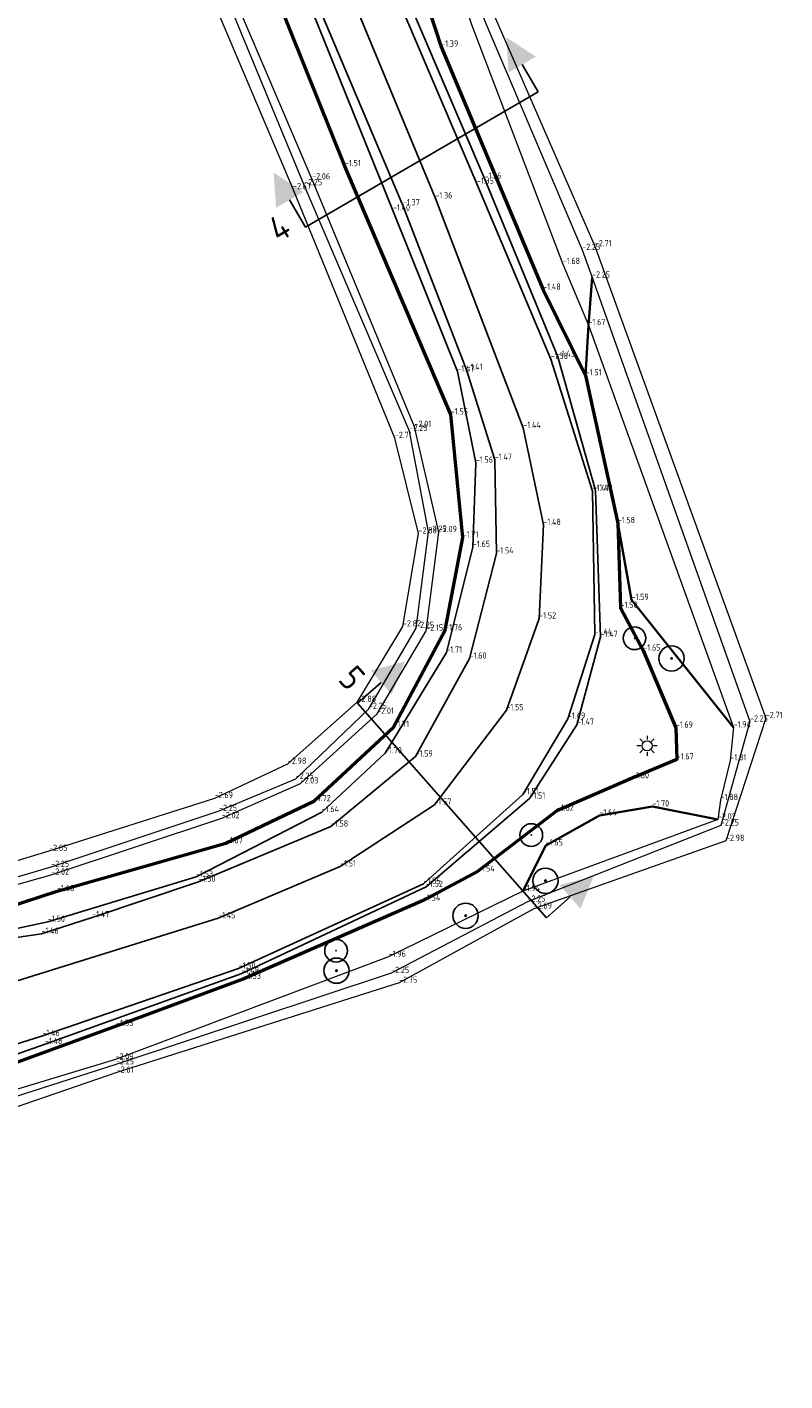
# Model space of a CAD drawing. Header units: metres. Extents: x 113356 to 113455, y 444419 to 444528.
# Tile 4 of 9: x 113425 to 113455, y 444421 to 444474. Entities that reach past the tile are written whole.
import ezdxf
from ezdxf.enums import TextEntityAlignment as Align

# ---------------------------------------------------------------- set-up
doc = ezdxf.new("R2010")
doc.units = ezdxf.units.M
doc.header["$LTSCALE"] = 0.25
doc.layers.get('0').update_dxf_attribs({"linetype": 'CONTINUOUS'})
for name, color, linetype, lineweight in [('B-WE-GR-BOOM-S', 90, 'CONTINUOUS', 25), ('B-WE-GW-GRONDWERKLIJN_KRUIN-G', 90, 'CONTINUOUS', 50), ('B-WE-GW-WATERGANG_BODEM-G', 40, 'CONTINUOUS', 18), ('B-WE-GW-WATERGANG_INSTEEK-G', 62, 'CONTINUOUS', 18), ('B-WE-IE-MEUBILAIR_WEGMEUBILAIR_LICHTMAST-S', 7, 'CONTINUOUS', 25), ('B-WE-WH-WATERLIJN-G', 150, 'CONTINUOUS', 18), ('N-WE-GR-BEPLANTING_CULTUUR-G', 90, 'CONTINUOUS', 35), ('X-XX-AL-HOOGTELABEL-T', 7, 'CONTINUOUS', 25)]:
    doc.layers.add(name, color=color, linetype=linetype, lineweight=lineweight)
for name, color, linetype in [('B-WE-GW-MAAIVELDLIJN-G', 9, 'CONTINUOUS'), ('B-WE-IE-MEUBILAIR_WEGMEUBILAIR_VERKEERSBORD-S', 200, 'CONTINUOUS'), ('B-WE-VH-KANTVERHARDING_ASFALTVERHARDING-G', 13, 'CONTINUOUS'), ('B-WE-VH-VERHARDING_HALFVERHARDING-G', 13, 'CONTINUOUS'), ('PROFIELEN', 7, 'CONTINUOUS'), ('PRONIVO', 7, 'CONTINUOUS')]:
    doc.layers.add(name, color=color, linetype=linetype)
doc.styles.add('ISO', font='isocp.shx')
doc.styles.get("Standard").update_dxf_attribs({"font": 'isocp.shx'})

# ---------------------------------------------------------------- blocks, each defined once
blk = doc.blocks.new('RONDJE', base_point=(5, 0))
blk.add_circle((5, 0), 0.45)
blk.add_point((5, 0))
blk = doc.blocks.new('RONDJEPUNT', base_point=(5, 0))
blk.add_point((5, 0))
blk.add_blockref('RONDJE', (5, 0))
blk = doc.blocks.new('PROFPIJLB')
at = {"layer": 'PRONIVO', "linetype": 'Continuous'}
blk.add_line((0, 1.25), (0, 0), dxfattribs=at)
blk.add_solid([(0.625, 1.25), (-0.625, 1.25), (0, 2.5)], dxfattribs=at)
at = {"linetype": 'Continuous', "style": 'ISO'}
blk.add_attdef('DWPNR', text='', height=0.9, dxfattribs=at).set_placement((-1.25, 0), align=Align.RIGHT)
blk = doc.blocks.new('PROFPIJLE')
at = {"layer": 'PRONIVO', "linetype": 'Continuous'}
blk.add_line((0, 1.25), (0, 0), dxfattribs=at)
blk.add_solid([(0.625, 1.25), (-0.625, 1.25), (0, 2.5)], dxfattribs=at)
blk = doc.blocks.new('SKL-ET_OV_LICHTMAST-SO')
at = {"color": 0, "linetype": 'ByBlock', "lineweight": 18}
for points in [[(-1.25, 0), (-2, 0)], [(-1.41, 1.41), (-0.88, 0.88)], [(0, 2), (0, 1.25)], [(0.88, 0.88), (1.41, 1.41)], [(2, 0), (1.25, 0)], [(-1.41, -1.41), (-0.88, -0.88)], [(0, -1.25), (0, -2)], [(0.88, -0.88), (1.41, -1.41)]]:
    blk.add_lwpolyline(points, dxfattribs=at)
blk.add_circle((0, 0), 1, dxfattribs=at)
blk = doc.blocks.new('SGR-BOOM_01')
at = {"ltscale": 0.1}
h = blk.add_hatch(color=256, dxfattribs=at)
edge = h.paths.add_edge_path()
edge.add_arc((0, 0), 0.15, 0, 360)
for radius in [2.5, 0.045]:
    blk.add_circle((0, 0), radius)
blk.add_circle((0, 0), 0.15, dxfattribs=at)

msp = doc.modelspace()

# ---------------------------------------------------------------- linework, layer by layer
at = {"layer": 'B-WE-GW-GRONDWERKLIJN_KRUIN-G'}
for points in [[(113396.671, 444429.583, -1.36), (113400.766, 444431.493, -1.427), (113406.665, 444433.991, -1.375), (113414.302, 444436.609, -1.46), (113420.141, 444438.328, -1.552), (113425.969, 444440.234, -1.676), (113432.647, 444442.13, -1.675), (113436.135, 444443.797, -1.722), (113439.28, 444446.734, -1.711), (113441.332, 444450.563, -1.757), (113442.023, 444454.233, -1.709), (113441.554, 444459.11, -1.554), (113437.362, 444468.94, -1.514), (113433.057, 444479.659, -1.448), (113432.311, 444481.66, -1.449), (113430.636, 444484.782, -1.429), (113427.726, 444489.758, -1.452), (113425.211, 444496.102, -1.331), (113422.49, 444502.921, -1.384), (113420.986, 444508.447, -1.346), (113418.941, 444513.788, -1.458), (113415.82, 444522.08, -1.436)], [(113437.613, 444497.219, -1.556), (113433.96, 444495.633, -1.421), (113433.608, 444494.209, -1.38), (113437.223, 444485.734, -1.478), (113441.172, 444473.673, -1.392), (113445.211, 444464.05, -1.481), (113446.889, 444460.657, -1.514), (113448.159, 444454.806, -1.577), (113448.273, 444451.451, -1.497), (113449.171, 444449.758, -1.648), (113450.454, 444446.706, -1.689), (113450.491, 444445.451, -1.671), (113448.728, 444444.704, -1.602), (113445.753, 444443.419, -1.619), (113442.605, 444441.015, -1.537), (113440.454, 444439.864, -1.536), (113433.362, 444436.758, -1.531), (113428.309, 444434.892, -1.528), (113416.363, 444430.532, -1.565), (113414.827, 444429.946, -1.51), (113414.123, 444428.785, -1.596), (113414.132, 444427.221, -1.615), (113415.279, 444425.846, -1.64), (113416.602, 444426.404, -1.528)]]:
    msp.add_polyline3d(points, dxfattribs=at)
at = {"layer": 'B-WE-GW-MAAIVELDLIJN-G'}
msp.add_polyline3d([(113417.794, 444523.035, -1.253), (113421.55, 444513.665, -1.213), (113426.599, 444501.902, -1.121), (113431.031, 444490.68, -1.173), (113436.161, 444479.229, -1.303), (113440.942, 444467.662, -1.359), (113444.422, 444458.576, -1.435), (113445.216, 444454.735, -1.48), (113445.053, 444451.03, -1.524), (113443.751, 444447.399, -1.546), (113440.901, 444443.655, -1.567), (113437.172, 444441.216, -1.511), (113432.343, 444439.16, -1.454), (113422.761, 444436.189, -1.381), (113411.993, 444432.401, -1.247), (113401.556, 444428.971, -1.145), (113397.472, 444427.564, -1.18)], dxfattribs=at)
at = {"layer": 'B-WE-GW-WATERGANG_BODEM-G'}
for points in [[(113395.763, 444431.531, -2.846), (113399.938, 444433.07, -2.741), (113406.189, 444435.458, -2.706), (113413.352, 444438.103, -2.714), (113425.653, 444441.826, -2.854), (113432.208, 444443.919, -2.688), (113435.103, 444445.275, -2.98), (113437.864, 444447.727, -2.883), (113439.659, 444450.716, -2.817), (113440.273, 444454.397, -2.885), (113439.337, 444458.177, -2.707), (113435.308, 444468.028, -2.674), (113430.81, 444478.652, -2.883), (113426.101, 444488.769, -2.848), (113420.403, 444501.792, -3.083), (113416.424, 444512.778, -3.057), (113413.306, 444520.603, -3.036)], [(113436.311, 444493.667, -2.65), (113439.161, 444486.577, -2.745), (113443.316, 444474.794, -2.637), (113447.25, 444465.769, -2.714), (113454.016, 444447.087, -2.707), (113452.443, 444442.224, -2.977), (113444.833, 444439.541, -2.686), (113439.508, 444436.606, -2.745), (113428.328, 444433.049, -2.606), (113416.939, 444429.129, -2.76), (113415.919, 444428.11, -2.61), (113416.193, 444427.798, -2.494)]]:
    msp.add_polyline3d(points, dxfattribs=at)
at = {"layer": 'B-WE-GW-WATERGANG_INSTEEK-G'}
for points in [[(113395.981, 444430.956, -2.222), (113400.324, 444432.393, -1.942), (113406.3, 444434.722, -1.864), (113413.649, 444437.476, -1.928), (113425.741, 444440.887, -2.021), (113432.493, 444443.123, -2.022), (113435.602, 444444.5, -2.028), (113438.641, 444447.259, -2.005), (113440.582, 444450.547, -2.146), (113441.079, 444454.452, -2.087), (113440.113, 444458.616, -2.012), (113436.064, 444468.42, -2.062), (113431.561, 444478.963, -2.046), (113426.683, 444489.152, -2.17), (113421.384, 444502.362, -1.922), (113417.327, 444513.244, -2.101), (113414.133, 444521.052, -2.149)], [(113437.796, 444494.495, -2.123), (113437.647, 444494.667, -2.131), (113436.145, 444494.696, -2.056), (113435.417, 444494.234, -1.957), (113438.613, 444486.143, -2.083), (113442.373, 444474.545, -1.845), (113445.982, 444465.068, -1.677), (113446.997, 444462.645, -1.671), (113452.746, 444446.712, -1.938), (113452.613, 444445.412, -1.805), (113452.229, 444443.84, -1.882), (113452.125, 444443.072, -2.022), (113444.4, 444440.232, -1.944), (113439.092, 444437.633, -1.957), (113428.278, 444433.567, -2.091), (113416.598, 444430.037, -1.894), (113415.059, 444428.228, -2.096), (113414.991, 444427.618, -1.997), (113415.404, 444427.059, -2.06), (113416.289, 444427.27, -2.02)]]:
    msp.add_polyline3d(points, dxfattribs=at)
at = {"layer": 'B-WE-VH-KANTVERHARDING_ASFALTVERHARDING-G'}
for points in [[(113419.198, 444523.396, -1.298), (113423.685, 444512.735, -1.245), (113425.185, 444509.408, -1.201), (113427.255, 444506.426, -1.21), (113431.121, 444497.422, -1.175), (113433.824, 444490.903, -1.218), (113434.684, 444488.686, -1.25), (113434.96, 444486.957, -1.265), (113435.246, 444485.678, -1.276), (113438.462, 444477.901, -1.297), (113442.584, 444468.242, -1.345), (113445.511, 444461.303, -1.377), (113447.164, 444456.077, -1.406), (113447.252, 444450.392, -1.441), (113446.187, 444447.061, -1.49), (113444.401, 444444.067, -1.511), (113440.471, 444440.524, -1.555), (113433.155, 444437.168, -1.498), (113425.389, 444434.507, -1.465), (113415.039, 444431.216, -1.347), (113406.13, 444427.991, -1.214), (113404.61, 444427.641, -1.214), (113401.256, 444426.845, -1.194), (113398.204, 444425.82, -1.208)], [(113396.953, 444428.966, -1.258), (113399.351, 444429.749, -1.225), (113402.831, 444431.411, -1.228), (113405.079, 444432.548, -1.259), (113414.078, 444435.562, -1.353), (113420.97, 444437.851, -1.472), (113423.357, 444438.26, -1.488), (113425.348, 444438.547, -1.464), (113427.358, 444439.198, -1.471), (113431.572, 444440.609, -1.501), (113436.804, 444442.792, -1.585), (113440.158, 444445.562, -1.593), (113442.297, 444449.442, -1.596), (113443.354, 444453.606, -1.542), (113443.291, 444457.314, -1.471), (113442.175, 444460.878, -1.414), (113439.658, 444467.39, -1.368), (113434.955, 444478.5, -1.339)]]:
    msp.add_polyline3d(points, dxfattribs=at)
at = {"layer": 'B-WE-VH-VERHARDING_HALFVERHARDING-G'}
for points in [[(113396.931, 444429.087, -1.258), (113398.777, 444429.815, -1.26), (113402.927, 444431.931, -1.266), (113407.538, 444433.889, -1.33), (113414.712, 444436.29, -1.413), (113421.119, 444438.055, -1.49), (113425.609, 444439.02, -1.504), (113431.47, 444440.796, -1.533), (113436.441, 444443.363, -1.645), (113438.95, 444445.695, -1.7), (113441.376, 444449.682, -1.708), (113442.425, 444453.86, -1.654), (113442.539, 444457.198, -1.559), (113441.811, 444460.805, -1.472), (113439.263, 444467.181, -1.401), (113434.765, 444478.334, -1.352)], [(113398.357, 444425.419, -1.243), (113402.288, 444426.501, -1.204), (113406.345, 444427.533, -1.256), (113408.261, 444427.268, -1.362), (113410.432, 444425.878, -1.394), (113411.974, 444423.811, -1.334), (113413.967, 444420.843, -1.413), (113417.354, 444423.178, -1.401), (113415.626, 444424.061, -1.437), (113413.844, 444426.376, -1.39), (113413.462, 444428.093, -1.441), (113413.95, 444429.565, -1.434), (113414.662, 444430.231, -1.422), (113415.53, 444430.661, -1.411), (113425.491, 444434.18, -1.476), (113433.275, 444436.975, -1.48), (113440.571, 444440.402, -1.516), (113444.666, 444443.9, -1.514), (113446.541, 444446.826, -1.471), (113447.476, 444450.304, -1.471), (113447.275, 444456.096, -1.422), (113445.783, 444461.395, -1.426), (113442.883, 444468.448, -1.362), (113438.75, 444478.123, -1.315)]]:
    msp.add_polyline3d(points, dxfattribs=at)
at = {"layer": 'B-WE-WH-WATERLIJN-G'}
for points in [[(113395.872, 444431.101, -2.25), (113400.187, 444432.584, -2.25), (113406.309, 444435.029, -2.25), (113413.542, 444437.594, -2.25), (113425.735, 444441.196, -2.25), (113432.381, 444443.412, -2.25), (113435.416, 444444.682, -2.25), (113438.311, 444447.453, -2.25), (113440.178, 444450.655, -2.25), (113440.674, 444454.464, -2.25), (113439.918, 444458.455, -2.25), (113435.75, 444468.185, -2.25), (113431.332, 444478.905, -2.25), (113426.543, 444488.921, -2.25), (113420.938, 444502.011, -2.25), (113416.89, 444513.086, -2.25), (113413.822, 444520.82, -2.25)], [(113436.268, 444494.312, -2.25), (113435.96, 444494.136, -2.25), (113438.846, 444486.253, -2.25), (113442.902, 444474.689, -2.25), (113446.753, 444465.623, -2.25), (113447.141, 444464.531, -2.25), (113453.391, 444446.948, -2.25), (113452.239, 444442.833, -2.25), (113444.587, 444439.819, -2.25), (113439.193, 444436.994, -2.25), (113428.299, 444433.377, -2.25), (113416.797, 444429.674, -2.25), (113415.595, 444428.376, -2.25), (113415.606, 444427.858, -2.25), (113416.021, 444427.543, -2.25)]]:
    msp.add_polyline3d(points, dxfattribs=at)
at = {"layer": 'N-WE-GR-BEPLANTING_CULTUUR-G', "linetype": 'Continuous'}
for points in [[(113447.141, 444464.531, -2.25), (113446.997, 444462.645, -1.671), (113446.889, 444460.657, -1.514)], [(113448.159, 444454.806, -1.577), (113448.705, 444451.766, -1.592), (113452.746, 444446.712, -1.938)], [(113452.125, 444443.072, -2.022), (113449.53, 444443.589, -1.703), (113447.436, 444443.23, -1.637), (113445.308, 444442.046, -1.654), (113444.4, 444440.232, -1.944)]]:
    msp.add_polyline3d(points, dxfattribs=at)
at = {"layer": 'PROFIELEN'}
for p, q in [((113435.802, 444466.525, -2.712), (113445.007, 444471.883, -2.811)), ((113437.861, 444447.676, -2.765), (113445.333, 444439.181, -2.739))]:
    msp.add_line(p, q, dxfattribs=at)

# ---------------------------------------------------------------- block references
at = {"layer": 'B-WE-GR-BOOM-S', "linetype": 'Continuous', "xscale": 0.2, "yscale": 0.2, "zscale": 0.2}
for p in [(113450.288, 444449.45, -1.72), (113445.298, 444440.648, -2.029), (113442.138, 444439.263, -1.793), (113437.028, 444437.088, -1.701)]:
    msp.add_blockref('SGR-BOOM_01', p, dxfattribs=at)
at = {"layer": 'B-WE-IE-MEUBILAIR_WEGMEUBILAIR_LICHTMAST-S', "linetype": 'Continuous', "xscale": 0.2, "yscale": 0.2, "zscale": 0.2}
msp.add_blockref('SKL-ET_OV_LICHTMAST-SO', (113449.32, 444445.991, -1.618), dxfattribs=at)
at = {"layer": 'B-WE-IE-MEUBILAIR_WEGMEUBILAIR_VERKEERSBORD-S', "linetype": 'Continuous'}
for p in [(113448.822, 444450.251, -1.611), (113444.735, 444442.454, -1.63), (113437.013, 444437.876, -1.599)]:
    msp.add_blockref('RONDJEPUNT', p, dxfattribs=at)
at = {"layer": 'PROFIELEN'}
for name, p, rotation in [('PROFPIJLE', (113445.007, 444471.883), 30.20125299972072), ('PROFPIJLB', (113435.802, 444466.525), 30.20125299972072), ('PROFPIJLB', (113437.861, 444447.676), 311.3333298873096), ('PROFPIJLE', (113445.333, 444439.181), 311.3333298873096)]:
    msp.add_blockref(name, p, dxfattribs=dict(at, rotation=rotation))

# ---------------------------------------------------------------- texts
at = {"layer": 'PROFIELEN', "linetype": 'Continuous', "style": 'ISO'}
for s, rotation, p in [('4 ', 390.2013, (113435.802, 444466.525, -2.712)), ('5 ', 311.3333, (113437.861, 444447.676, -2.765))]:
    msp.add_text(s, height=1, rotation=rotation, dxfattribs=at).set_placement(p, align=Align.RIGHT)
at = {"layer": 'X-XX-AL-HOOGTELABEL-T', "linetype": 'Continuous'}
for s, p in [('-1.39', (113441.172, 444473.673, -1.392)), ('-1.51', (113437.362, 444468.94, -1.514)), ('-2.06', (113436.064, 444468.42, -2.062)), ('-1.36', (113442.883, 444468.448, -1.362)), ('-2.67', (113435.308, 444468.028, -2.674)), ('-2.25', (113435.75, 444468.185, -2.25)), ('-1.35', (113442.584, 444468.242, -1.345)), ('-1.37', (113439.658, 444467.39, -1.368)), ('-1.36', (113440.942, 444467.662, -1.359)), ('-1.40', (113439.263, 444467.181, -1.401)), ('-2.71', (113447.25, 444465.769, -2.714)), ('-2.25', (113446.753, 444465.623, -2.25)), ('-1.68', (113445.982, 444465.068, -1.677)), ('-2.25', (113447.141, 444464.53, -2.25)), ('-2.25', (113447.141, 444464.53, -2.25)), ('-1.48', (113445.211, 444464.05, -1.481)), ('-1.67', (113446.997, 444462.645, -1.671)), ('-1.67', (113446.997, 444462.645, -1.671)), ('-1.41', (113442.175, 444460.878, -1.414)), ('-1.38', (113445.511, 444461.303, -1.377)), ('-1.43', (113445.783, 444461.395, -1.426)), ('-1.47', (113441.811, 444460.805, -1.472)), ('-1.51', (113446.889, 444460.657, -1.514)), ('-1.51', (113446.889, 444460.657, -1.514)), ('-1.55', (113441.554, 444459.11, -1.554)), ('-2.25', (113439.918, 444458.455, -2.25)), ('-2.01', (113440.113, 444458.616, -2.012)), ('-1.44', (113444.422, 444458.576, -1.435)), ('-2.71', (113439.337, 444458.177, -2.707)), ('-1.56', (113442.539, 444457.198, -1.559)), ('-1.47', (113443.291, 444457.314, -1.471)), ('-1.41', (113447.164, 444456.077, -1.406)), ('-1.42', (113447.275, 444456.096, -1.422)), ('-2.25', (113440.674, 444454.464, -2.25)), ('-2.09', (113441.079, 444454.452, -2.087)), ('-1.48', (113445.216, 444454.735, -1.48)), ('-1.58', (113448.159, 444454.806, -1.577)), ('-1.58', (113448.159, 444454.806, -1.577)), ('-2.88', (113440.273, 444454.397, -2.885)), ('-1.71', (113442.023, 444454.233, -1.709)), ('-1.65', (113442.425, 444453.86, -1.654)), ('-1.54', (113443.354, 444453.606, -1.542)), ('-1.59', (113448.705, 444451.766, -1.592)), ('-1.50', (113448.273, 444451.451, -1.497)), ('-2.82', (113439.659, 444450.716, -2.817)), ('-1.52', (113445.053, 444451.03, -1.524)), ('-2.25', (113440.178, 444450.655, -2.25)), ('-2.15', (113440.582, 444450.547, -2.146)), ('-1.76', (113441.332, 444450.563, -1.757)), ('-1.44', (113447.252, 444450.392, -1.441)), ('-1.47', (113447.476, 444450.304, -1.471)), ('-1.71', (113441.376, 444449.682, -1.708)), ('-1.65', (113449.171, 444449.758, -1.648)), ('-1.60', (113442.297, 444449.442, -1.596)), ('-2.88', (113437.864, 444447.727, -2.883)), ('-2.25', (113438.311, 444447.453, -2.25)), ('-2.01', (113438.641, 444447.259, -2.005)), ('-1.55', (113443.751, 444447.399, -1.546)), ('-1.49', (113446.187, 444447.061, -1.49)), ('-2.25', (113453.391, 444446.948, -2.25)), ('-2.71', (113454.016, 444447.087, -2.707)), ('-1.71', (113439.28, 444446.734, -1.711)), ('-1.47', (113446.541, 444446.826, -1.471)), ('-1.69', (113450.454, 444446.706, -1.689)), ('-1.94', (113452.746, 444446.712, -1.938)), ('-1.94', (113452.746, 444446.712, -1.938)), ('-1.70', (113438.95, 444445.695, -1.7)), ('-1.59', (113440.158, 444445.562, -1.593)), ('-1.67', (113450.491, 444445.451, -1.671)), ('-1.81', (113452.613, 444445.412, -1.805)), ('-2.98', (113435.103, 444445.275, -2.98)), ('-2.25', (113435.416, 444444.682, -2.25)), ('-2.03', (113435.602, 444444.5, -2.028)), ('-1.60', (113448.728, 444444.704, -1.602)), ('-2.69', (113432.208, 444443.919, -2.688)), ('-1.72', (113436.135, 444443.797, -1.722)), ('-1.51', (113444.401, 444444.067, -1.511)), ('-1.51', (113444.666, 444443.9, -1.514)), ('-1.88', (113452.229, 444443.84, -1.882)), ('-2.25', (113432.381, 444443.412, -2.25)), ('-1.64', (113436.441, 444443.363, -1.645)), ('-1.57', (113440.901, 444443.655, -1.567)), ('-1.62', (113445.753, 444443.419, -1.619)), ('-1.64', (113447.436, 444443.23, -1.637)), ('-1.70', (113449.53, 444443.589, -1.703)), ('-2.02', (113432.493, 444443.123, -2.022)), ('-1.58', (113436.804, 444442.792, -1.585)), ('-2.02', (113452.125, 444443.072, -2.022)), ('-2.02', (113452.125, 444443.072, -2.022)), ('-2.25', (113452.239, 444442.833, -2.25)), ('-1.67', (113432.647, 444442.13, -1.675)), ('-2.98', (113452.443, 444442.224, -2.977)), ('-2.85', (113425.653, 444441.826, -2.854)), ('-1.65', (113445.308, 444442.046, -1.654)), ('-2.25', (113425.735, 444441.196, -2.25)), ('-1.51', (113437.172, 444441.216, -1.511)), ('-2.02', (113425.741, 444440.887, -2.021)), ('-1.53', (113431.47, 444440.796, -1.533)), ('-1.50', (113431.572, 444440.609, -1.501)), ('-1.55', (113440.471, 444440.524, -1.555)), ('-1.54', (113442.605, 444441.015, -1.537)), ('-1.68', (113425.969, 444440.234, -1.676)), ('-1.52', (113440.571, 444440.402, -1.516)), ('-1.94', (113444.4, 444440.232, -1.944)), ('-1.94', (113444.4, 444440.232, -1.944)), ('-1.54', (113440.454, 444439.864, -1.536)), ('-2.25', (113444.587, 444439.819, -2.25)), ('-2.69', (113444.833, 444439.541, -2.686)), ('-1.50', (113425.609, 444439.02, -1.504)), ('-1.47', (113427.358, 444439.198, -1.471)), ('-1.45', (113432.343, 444439.16, -1.454)), ('-1.46', (113425.348, 444438.547, -1.464)), ('-1.96', (113439.092, 444437.633, -1.957)), ('-1.50', (113433.155, 444437.168, -1.498)), ('-1.48', (113433.275, 444436.975, -1.48)), ('-1.53', (113433.362, 444436.758, -1.531)), ('-2.25', (113439.193, 444436.994, -2.25)), ('-2.75', (113439.508, 444436.606, -2.745)), ('-1.53', (113428.309, 444434.892, -1.528)), ('-1.46', (113425.389, 444434.507, -1.465)), ('-1.48', (113425.491, 444434.18, -1.476)), ('-2.09', (113428.278, 444433.567, -2.091)), ('-2.25', (113428.299, 444433.377, -2.25)), ('-2.61', (113428.328, 444433.049, -2.606))]:
    msp.add_text(s, height=0.25, dxfattribs=at).set_placement(p)

doc.saveas('drawing.dxf')
